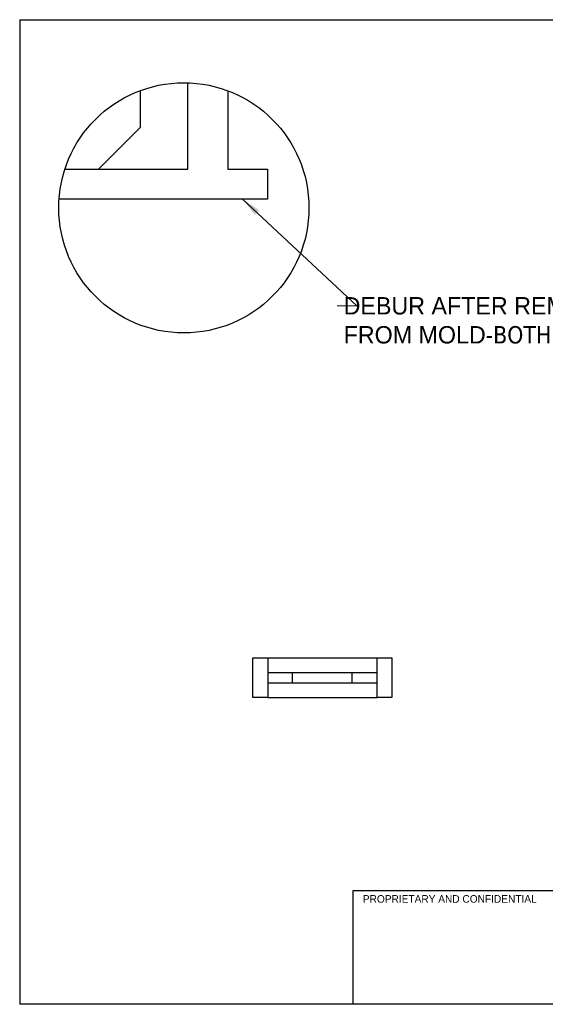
# Model space of a CAD drawing. Extents: x 8 to 270, y 10 to 208.
# Tile 1 of 2: x 8 to 114, y 10 to 208. Entities that reach past the tile are written whole.
import ezdxf

# ---------------------------------------------------------------- set-up
doc = ezdxf.new("R2010")
doc.units = 0
doc.header["$LTSCALE"] = 0.1
doc.header["$MEASUREMENT"] = 0
for name, color, linetype in [('Detail', 30, 'Continuous'), ('OBJECT', 4, 'Continuous'), ('TITLE', 1, 'Continuous')]:
    doc.layers.add(name, color=color, linetype=linetype)
doc.styles.add('SLDTEXTSTYLE0', font='Century Gothic.TTF')
doc.styles.get("Standard").update_dxf_attribs({"font": 'Century Gothic'})
doc.dimstyles.get("Standard").update_dxf_attribs({"dimtxt": 0.18, "dimasz": 0.18, "dimexe": 0.18, "dimexo": 0.0625, "dimgap": 0.09, "dimtad": 0, "dimtih": 1, "dimtoh": 1, "dimdec": 4, "dimzin": 0, "dimdsep": 46, "dimtxsty": 'Standard', "dimcen": 0.09, "dimadec": 0, "dimazin": 0, "dimtfac": 1, "dimtdec": 4, "dimtofl": 0, "dimtmove": 0, "dimatfit": 0, "dimfxl": 1, "dimtolj": 1, "dimtzin": 0, "dimarcsym": 0})

msp = doc.modelspace()

# ---------------------------------------------------------------- linework, layer by layer
at = {"layer": 'Detail', "linetype": 'Continuous'}
msp.add_line((32.7, 186.43), (32.7, 193.83), dxfattribs=at)
at = {"layer": 'Detail', "linetype": 'Continuous', "flags": 128}
for points in [[(24.25, 177.98), (42.25, 177.98), (42.25, 195.38)], [(50.25, 193.79), (50.25, 177.98), (58.25, 177.98), (58.25, 171.98), (16.31, 171.98)], [(24.25, 177.98), (32.7, 186.43)], [(17.48, 177.98), (24.25, 177.98)]]:
    msp.add_lwpolyline(points, dxfattribs=at)
at = {"layer": 'Detail', "linetype": 'Continuous'}
msp.add_circle((41.42, 170.22), 25.17, dxfattribs=at)
at = {"layer": 'OBJECT', "linetype": 'Continuous'}
for p, q in [((58.29, 79.66), (80.29, 79.66)), ((63.29, 76.66), (58.29, 76.66)), ((63.29, 74.66), (63.29, 76.66)), ((75.29, 76.66), (63.29, 76.66)), ((75.29, 74.66), (75.29, 76.66)), ((80.29, 76.66), (75.29, 76.66)), ((58.29, 74.66), (63.29, 74.66)), ((63.29, 74.66), (75.29, 74.66)), ((75.29, 74.66), (80.29, 74.66)), ((58.29, 71.66), (80.29, 71.66))]:
    msp.add_line(p, q, dxfattribs=at)
at = {"layer": 'OBJECT', "linetype": 'Continuous', "flags": 128}
for points in [[(55.29, 79.66), (58.29, 79.66), (58.29, 71.66), (55.29, 71.66)], [(83.29, 71.66), (80.29, 71.66), (80.29, 79.66), (83.29, 79.66)]]:
    msp.add_lwpolyline(points, close=True, dxfattribs=at)
at = {"layer": 'TITLE'}
for p, q in [((8.38, 208.08), (270, 208.08)), ((8.38, 208.08), (8.38, 9.96)), ((116.77, 32.82), (75.44, 32.82)), ((75.44, 32.82), (75.44, 9.96)), ((270, 9.96), (8.38, 9.96))]:
    msp.add_line(p, q, dxfattribs=at)

# ---------------------------------------------------------------- texts
at = {"layer": 'Detail', "color": 1, "linetype": 'Continuous', "insert": (73.57, 152.26), "char_height": 3.5, "attachment_point": 1}
msp.add_mtext('{\\Fcentury gothic;DEBUR AFTER REMOVED \\PFROM MOLD\\fTahoma|b0|i0|c0|p32;-BOTH SIDES}', dxfattribs=at)
at = {"layer": 'TITLE', "color": 7, "insert": (77.44, 31.93), "char_height": 1.524, "attachment_point": 1, "style": 'SLDTEXTSTYLE0'}
msp.add_mtext('PROPRIETARY AND CONFIDENTIAL', dxfattribs=at)

# ---------------------------------------------------------------- leaders
at = {"layer": 'Detail', "linetype": 'Continuous', "annotation_type": 0, "has_hookline": 1, "hookline_direction": 1, "text_width": 58.1}
msp.add_leader([(53.25, 171.98), (76.26, 150.51), (72.3, 150.51)], dimstyle='Standard', override={"dimtxt": 3.5, "dimasz": 3.9624, "dimexe": 1, "dimexo": 1.27, "dimgap": 1.27, "dimtad": 0, "dimdec": 1, "dimlfac": 0.5, "dimdle": 3.175, "dimclrd": 3, "dimclre": 2, "dimclrt": 1, "dimtdec": 1, "dimatfit": 3, "dimlwd": 9, "dimlwe": 9}, dxfattribs=at)

doc.saveas('drawing.dxf')
